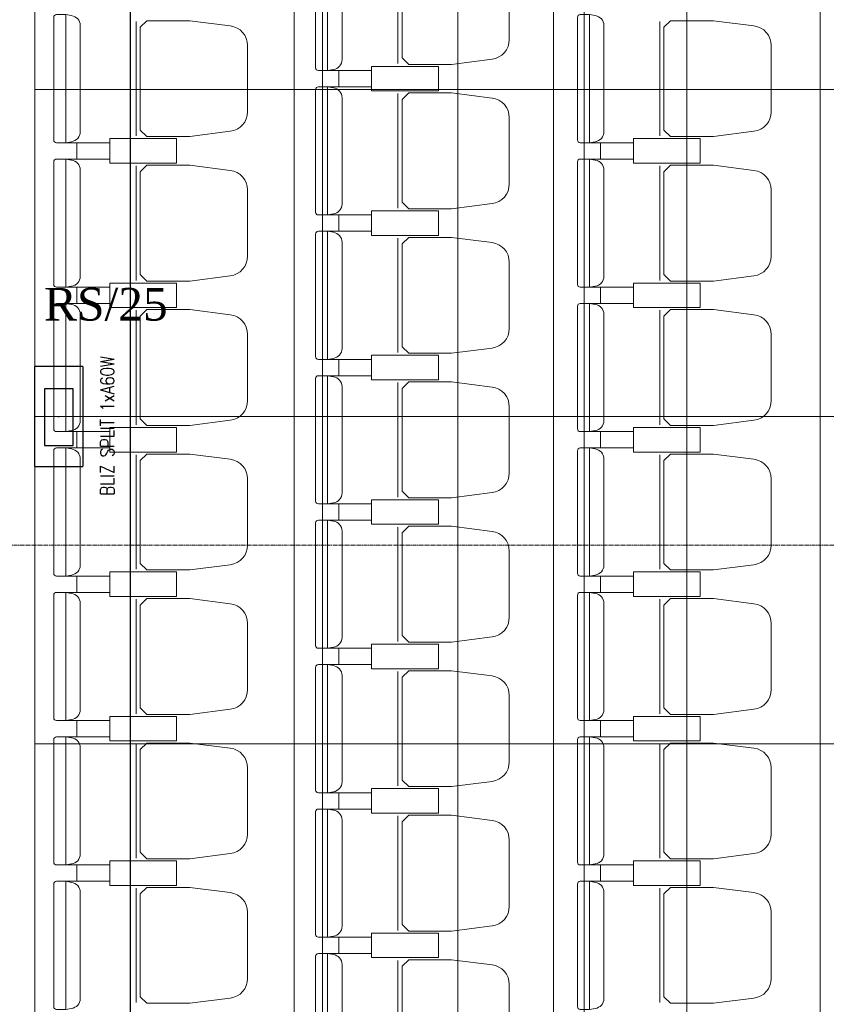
# Model space of a CAD drawing. Header units: centimetres. Extents: x 88729 to 133553, y -16225 to 14174.
# Tile 91 of 231: x 91266 to 91562, y -7735 to -7374. Entities that reach past the tile are written whole.
import ezdxf
from ezdxf.enums import TextEntityAlignment as Align

# ---------------------------------------------------------------- set-up
doc = ezdxf.new("R2010")
doc.units = ezdxf.units.CM
doc.linetypes.add('CENTER2', pattern=[1.125, 0.75, -0.125, 0.125, -0.125])
for name, color, linetype in [('A-OS', 252, 'CENTER2'), ('A-SCIANY', 252, 'Continuous'), ('A-SUFITY', 252, 'Continuous'), ('A-WID', 252, 'Continuous'), ('E_opisy siły', 5, 'Continuous'), ('E_PODKLAD', 7, 'Continuous'), ('E_siła', 5, 'Continuous'), ('R-MET-IWE', 252, 'Continuous')]:
    doc.layers.add(name, color=color, linetype=linetype)
doc.layers.add('E_Istn_pozostaje', color=132, linetype='Continuous', lineweight=25)
doc.styles.add('MM_050', font='romans.shx', dxfattribs={"width": 0.8, "height": 16})
doc.styles.add('old', font='BOOKOS.TTF')
doc.styles.get("Standard").update_dxf_attribs({"font": 'txt.shx'})

# ---------------------------------------------------------------- blocks, each defined once
blk = doc.blocks.new('RLX__5842.P142.7_42W')
at = {"ltscale": 0.1}
for p, q in [((8.8, 18.35), (-8.8, 18.35)), ((-8.8, -18.35), (-8.8, 18.35)), ((8.8, 18.35), (8.8, -18.35)), ((-0.18, 0), (0, 0)), ((0, -0.18), (0, 0.18)), ((0, 0), (0.18, 0)), ((-8.8, -18.35), (8.8, -18.35))]:
    blk.add_line(p, q, dxfattribs=at)
blk.add_lwpolyline([(-5.24, -10.57), (5.24, -10.57), (5.24, 10.21), (-5.24, 10.21)], close=True, dxfattribs=at)
at = {"ltscale": 0.1, "insert": (15.36, -28.96), "char_height": 5, "width": 64.0609, "attachment_point": 1, "rotation": 90, "style": 'MM_050'}
blk.add_mtext('BLIZ SPLIT 1xA60W', dxfattribs=at)
at = {"ltscale": 0.1, "flags": 9}
blk.add_attdef('RLXLUM', (0, 0), '', height=0.1, dxfattribs=at)
blk = doc.blocks.new('E_opis siły')
at = {"layer": 'E_siła', "linetype": 'Continuous', "ltscale": 0.5, "style": 'old', "flags": 4}
blk.add_attdef('OBWÓD', (0, 0), '', height=12, dxfattribs=at)
blk = doc.blocks.new('A$Ce817dbbb')
at = {"color": 252, "lineweight": 9}
for p, q in [((3.3, -17813.52), (3.3, -17855.52)), ((-92.7, -17840.02), (-92.7, -17882.02)), ((99.3, -17840.02), (99.3, -17882.02)), ((-22.5, -17858.02), (-18.4, -17858.02)), ((-22.5, -17864.02), (-18.4, -17864.02)), ((3.3, -17866.52), (3.3, -17908.52)), ((-118.5, -17884.52), (-114.4, -17884.52)), ((73.5, -17884.52), (77.6, -17884.52)), ((-118.5, -17890.52), (-114.4, -17890.52)), ((73.5, -17890.52), (77.6, -17890.52)), ((-92.7, -17893.02), (-92.7, -17935.02)), ((99.3, -17893.02), (99.3, -17935.02)), ((-22.5, -17911.02), (-18.4, -17911.02)), ((-22.5, -17917.02), (-18.4, -17917.02)), ((3.3, -17919.52), (3.3, -17961.52)), ((-118.5, -17937.52), (-114.4, -17937.52)), ((73.5, -17937.52), (77.6, -17937.52)), ((-118.5, -17943.52), (-114.4, -17943.52)), ((-92.7, -17946.02), (-92.7, -17988.02)), ((73.5, -17943.52), (77.6, -17943.52)), ((99.3, -17946.02), (99.3, -17988.02)), ((-22.5, -17964.02), (-18.4, -17964.02)), ((-22.5, -17970.02), (-18.4, -17970.02)), ((3.3, -17972.52), (3.3, -18014.52)), ((-118.5, -17990.52), (-114.4, -17990.52)), ((73.5, -17990.52), (77.6, -17990.52)), ((-118.5, -17996.52), (-114.4, -17996.52)), ((73.5, -17996.52), (77.6, -17996.52)), ((-92.7, -17999.02), (-92.7, -18041.02)), ((99.3, -17999.02), (99.3, -18041.02)), ((-22.5, -18017.02), (-18.4, -18017.02)), ((-22.5, -18023.02), (-18.4, -18023.02)), ((3.3, -18025.52), (3.3, -18067.52)), ((-118.5, -18043.52), (-114.4, -18043.52)), ((73.5, -18043.52), (77.6, -18043.52)), ((-118.5, -18049.52), (-114.4, -18049.52)), ((73.5, -18049.52), (77.6, -18049.52)), ((-92.7, -18052.02), (-92.7, -18094.02)), ((99.3, -18052.02), (99.3, -18094.02)), ((-22.5, -18070.02), (-18.4, -18070.02)), ((-22.5, -18076.02), (-18.4, -18076.02)), ((3.3, -18078.52), (3.3, -18120.52)), ((-118.5, -18096.52), (-114.4, -18096.52)), ((73.5, -18096.52), (77.6, -18096.52)), ((-118.5, -18102.52), (-114.4, -18102.52)), ((-92.7, -18105.02), (-92.7, -18147.02)), ((73.5, -18102.52), (77.6, -18102.52)), ((99.3, -18105.02), (99.3, -18147.02)), ((-22.5, -18123.02), (-18.4, -18123.02)), ((-22.5, -18129.02), (-18.4, -18129.02)), ((3.3, -18131.52), (3.3, -18173.52)), ((-118.5, -18149.52), (-114.4, -18149.52)), ((73.5, -18149.52), (77.6, -18149.52)), ((-118.5, -18155.52), (-114.4, -18155.52)), ((73.5, -18155.52), (77.6, -18155.52)), ((-92.7, -18158.02), (-92.7, -18200.02)), ((99.3, -18158.02), (99.3, -18200.02)), ((-22.5, -18176.02), (-18.4, -18176.02)), ((-22.5, -18182.02), (-18.4, -18182.02)), ((3.3, -18184.52), (3.3, -18226.52))]:
    blk.add_line(p, q, dxfattribs=at)
for points in [[(-22.5, -17811.02), (-22.5, -17834.52), (-22.5, -17858.02), (-25.9, -17858.02, -0.414214), (-26.9, -17857.02), (-26.9, -17834.52), (-26.9, -17812.02, -0.414214), (-25.9, -17811.02)], [(44.1, -17834.52), (44.1, -17822.37, 0.386311), (37.79, -17815.18), (22.93, -17813.27), (7.25, -17813.27), (4.8, -17815.66), (4.8, -17834.52), (4.8, -17853.37), (7.25, -17855.77), (22.93, -17855.77), (37.79, -17853.85, 0.386311), (44.1, -17846.66)], [(-118.5, -17837.52), (-118.5, -17861.02), (-118.5, -17884.52), (-121.9, -17884.52, -0.414214), (-122.9, -17883.52), (-122.9, -17861.02), (-122.9, -17838.52, -0.414214), (-121.9, -17837.52)], [(73.5, -17837.52), (73.5, -17861.02), (73.5, -17884.52), (70.1, -17884.52, -0.414214), (69.1, -17883.52), (69.1, -17861.02), (69.1, -17838.52, -0.414214), (70.1, -17837.52)], [(-51.9, -17861.02), (-51.9, -17848.87, 0.386311), (-58.21, -17841.68), (-73.07, -17839.77), (-88.75, -17839.77), (-91.2, -17842.16), (-91.2, -17861.02), (-91.2, -17879.87), (-88.75, -17882.27), (-73.07, -17882.27), (-58.21, -17880.35, 0.386311), (-51.9, -17873.16)], [(140.1, -17861.02), (140.1, -17848.87, 0.386311), (133.79, -17841.68), (118.93, -17839.77), (103.25, -17839.77), (100.8, -17842.16), (100.8, -17861.02), (100.8, -17879.87), (103.25, -17882.27), (118.93, -17882.27), (133.79, -17880.35, 0.386311), (140.1, -17873.16)], [(-22.5, -17864.02), (-22.5, -17887.52), (-22.5, -17911.02), (-25.9, -17911.02, -0.414214), (-26.9, -17910.02), (-26.9, -17887.52), (-26.9, -17865.02, -0.414214), (-25.9, -17864.02)], [(44.1, -17887.52), (44.1, -17875.37, 0.386311), (37.79, -17868.18), (22.93, -17866.27), (7.25, -17866.27), (4.8, -17868.66), (4.8, -17887.52), (4.8, -17906.37), (7.25, -17908.77), (22.93, -17908.77), (37.79, -17906.85, 0.386311), (44.1, -17899.66)], [(-118.5, -17890.52), (-118.5, -17914.02), (-118.5, -17937.52), (-121.9, -17937.52, -0.414214), (-122.9, -17936.52), (-122.9, -17914.02), (-122.9, -17891.52, -0.414214), (-121.9, -17890.52)], [(73.5, -17890.52), (73.5, -17914.02), (73.5, -17937.52), (70.1, -17937.52, -0.414214), (69.1, -17936.52), (69.1, -17914.02), (69.1, -17891.52, -0.414214), (70.1, -17890.52)], [(-51.9, -17914.02), (-51.9, -17901.87, 0.386311), (-58.21, -17894.68), (-73.07, -17892.77), (-88.75, -17892.77), (-91.2, -17895.16), (-91.2, -17914.02), (-91.2, -17932.87), (-88.75, -17935.27), (-73.07, -17935.27), (-58.21, -17933.35, 0.386311), (-51.9, -17926.16)], [(140.1, -17914.02), (140.1, -17901.87, 0.386311), (133.79, -17894.68), (118.93, -17892.77), (103.25, -17892.77), (100.8, -17895.16), (100.8, -17914.02), (100.8, -17932.87), (103.25, -17935.27), (118.93, -17935.27), (133.79, -17933.35, 0.386311), (140.1, -17926.16)], [(-22.5, -17917.02), (-22.5, -17940.52), (-22.5, -17964.02), (-25.9, -17964.02, -0.414214), (-26.9, -17963.02), (-26.9, -17940.52), (-26.9, -17918.02, -0.414214), (-25.9, -17917.02)], [(44.1, -17940.52), (44.1, -17928.37, 0.386311), (37.79, -17921.18), (22.93, -17919.27), (7.25, -17919.27), (4.8, -17921.66), (4.8, -17940.52), (4.8, -17959.37), (7.25, -17961.77), (22.93, -17961.77), (37.79, -17959.85, 0.386311), (44.1, -17952.66)], [(-118.5, -17943.52), (-118.5, -17967.02), (-118.5, -17990.52), (-121.9, -17990.52, -0.414214), (-122.9, -17989.52), (-122.9, -17967.02), (-122.9, -17944.52, -0.414214), (-121.9, -17943.52)], [(-51.9, -17967.02), (-51.9, -17954.87, 0.386311), (-58.21, -17947.68), (-73.07, -17945.77), (-88.75, -17945.77), (-91.2, -17948.16), (-91.2, -17967.02), (-91.2, -17985.87), (-88.75, -17988.27), (-73.07, -17988.27), (-58.21, -17986.35, 0.386311), (-51.9, -17979.16)], [(73.5, -17943.52), (73.5, -17967.02), (73.5, -17990.52), (70.1, -17990.52, -0.414214), (69.1, -17989.52), (69.1, -17967.02), (69.1, -17944.52, -0.414214), (70.1, -17943.52)], [(140.1, -17967.02), (140.1, -17954.87, 0.386311), (133.79, -17947.68), (118.93, -17945.77), (103.25, -17945.77), (100.8, -17948.16), (100.8, -17967.02), (100.8, -17985.87), (103.25, -17988.27), (118.93, -17988.27), (133.79, -17986.35, 0.386311), (140.1, -17979.16)], [(-22.5, -17970.02), (-22.5, -17993.52), (-22.5, -18017.02), (-25.9, -18017.02, -0.414214), (-26.9, -18016.02), (-26.9, -17993.52), (-26.9, -17971.02, -0.414214), (-25.9, -17970.02)], [(44.1, -17993.52), (44.1, -17981.37, 0.386311), (37.79, -17974.18), (22.93, -17972.27), (7.25, -17972.27), (4.8, -17974.66), (4.8, -17993.52), (4.8, -18012.37), (7.25, -18014.77), (22.93, -18014.77), (37.79, -18012.85, 0.386311), (44.1, -18005.66)], [(-118.5, -17996.52), (-118.5, -18020.02), (-118.5, -18043.52), (-121.9, -18043.52, -0.414214), (-122.9, -18042.52), (-122.9, -18020.02), (-122.9, -17997.52, -0.414214), (-121.9, -17996.52)], [(73.5, -17996.52), (73.5, -18020.02), (73.5, -18043.52), (70.1, -18043.52, -0.414214), (69.1, -18042.52), (69.1, -18020.02), (69.1, -17997.52, -0.414214), (70.1, -17996.52)], [(-51.9, -18020.02), (-51.9, -18007.87, 0.386311), (-58.21, -18000.68), (-73.07, -17998.77), (-88.75, -17998.77), (-91.2, -18001.16), (-91.2, -18020.02), (-91.2, -18038.87), (-88.75, -18041.27), (-73.07, -18041.27), (-58.21, -18039.35, 0.386311), (-51.9, -18032.16)], [(140.1, -18020.02), (140.1, -18007.87, 0.386311), (133.79, -18000.68), (118.93, -17998.77), (103.25, -17998.77), (100.8, -18001.16), (100.8, -18020.02), (100.8, -18038.87), (103.25, -18041.27), (118.93, -18041.27), (133.79, -18039.35, 0.386311), (140.1, -18032.16)], [(-22.5, -18023.02), (-22.5, -18046.52), (-22.5, -18070.02), (-25.9, -18070.02, -0.414214), (-26.9, -18069.02), (-26.9, -18046.52), (-26.9, -18024.02, -0.414214), (-25.9, -18023.02)], [(44.1, -18046.52), (44.1, -18034.37, 0.386311), (37.79, -18027.18), (22.93, -18025.27), (7.25, -18025.27), (4.8, -18027.66), (4.8, -18046.52), (4.8, -18065.37), (7.25, -18067.77), (22.93, -18067.77), (37.79, -18065.85, 0.386311), (44.1, -18058.66)], [(-118.5, -18049.52), (-118.5, -18073.02), (-118.5, -18096.52), (-121.9, -18096.52, -0.414214), (-122.9, -18095.52), (-122.9, -18073.02), (-122.9, -18050.52, -0.414214), (-121.9, -18049.52)], [(73.5, -18049.52), (73.5, -18073.02), (73.5, -18096.52), (70.1, -18096.52, -0.414214), (69.1, -18095.52), (69.1, -18073.02), (69.1, -18050.52, -0.414214), (70.1, -18049.52)], [(-51.9, -18073.02), (-51.9, -18060.87, 0.386311), (-58.21, -18053.68), (-73.07, -18051.77), (-88.75, -18051.77), (-91.2, -18054.16), (-91.2, -18073.02), (-91.2, -18091.87), (-88.75, -18094.27), (-73.07, -18094.27), (-58.21, -18092.35, 0.386311), (-51.9, -18085.16)], [(140.1, -18073.02), (140.1, -18060.87, 0.386311), (133.79, -18053.68), (118.93, -18051.77), (103.25, -18051.77), (100.8, -18054.16), (100.8, -18073.02), (100.8, -18091.87), (103.25, -18094.27), (118.93, -18094.27), (133.79, -18092.35, 0.386311), (140.1, -18085.16)], [(-22.5, -18076.02), (-22.5, -18099.52), (-22.5, -18123.02), (-25.9, -18123.02, -0.414214), (-26.9, -18122.02), (-26.9, -18099.52), (-26.9, -18077.02, -0.414214), (-25.9, -18076.02)], [(44.1, -18099.52), (44.1, -18087.37, 0.386311), (37.79, -18080.18), (22.93, -18078.27), (7.25, -18078.27), (4.8, -18080.66), (4.8, -18099.52), (4.8, -18118.37), (7.25, -18120.77), (22.93, -18120.77), (37.79, -18118.85, 0.386311), (44.1, -18111.66)], [(-118.5, -18102.52), (-118.5, -18126.02), (-118.5, -18149.52), (-121.9, -18149.52, -0.414214), (-122.9, -18148.52), (-122.9, -18126.02), (-122.9, -18103.52, -0.414214), (-121.9, -18102.52)], [(-51.9, -18126.02), (-51.9, -18113.87, 0.386311), (-58.21, -18106.68), (-73.07, -18104.77), (-88.75, -18104.77), (-91.2, -18107.16), (-91.2, -18126.02), (-91.2, -18144.87), (-88.75, -18147.27), (-73.07, -18147.27), (-58.21, -18145.35, 0.386311), (-51.9, -18138.16)], [(73.5, -18102.52), (73.5, -18126.02), (73.5, -18149.52), (70.1, -18149.52, -0.414214), (69.1, -18148.52), (69.1, -18126.02), (69.1, -18103.52, -0.414214), (70.1, -18102.52)], [(140.1, -18126.02), (140.1, -18113.87, 0.386311), (133.79, -18106.68), (118.93, -18104.77), (103.25, -18104.77), (100.8, -18107.16), (100.8, -18126.02), (100.8, -18144.87), (103.25, -18147.27), (118.93, -18147.27), (133.79, -18145.35, 0.386311), (140.1, -18138.16)], [(-22.5, -18129.02), (-22.5, -18152.52), (-22.5, -18176.02), (-25.9, -18176.02, -0.414214), (-26.9, -18175.02), (-26.9, -18152.52), (-26.9, -18130.02, -0.414214), (-25.9, -18129.02)], [(44.1, -18152.52), (44.1, -18140.37, 0.386311), (37.79, -18133.18), (22.93, -18131.27), (7.25, -18131.27), (4.8, -18133.66), (4.8, -18152.52), (4.8, -18171.37), (7.25, -18173.77), (22.93, -18173.77), (37.79, -18171.85, 0.386311), (44.1, -18164.66)], [(-118.5, -18155.52), (-118.5, -18179.02), (-118.5, -18202.52), (-121.9, -18202.52, -0.414214), (-122.9, -18201.52), (-122.9, -18179.02), (-122.9, -18156.52, -0.414214), (-121.9, -18155.52)], [(73.5, -18155.52), (73.5, -18179.02), (73.5, -18202.52), (70.1, -18202.52, -0.414214), (69.1, -18201.52), (69.1, -18179.02), (69.1, -18156.52, -0.414214), (70.1, -18155.52)], [(-51.9, -18179.02), (-51.9, -18166.87, 0.386311), (-58.21, -18159.68), (-73.07, -18157.77), (-88.75, -18157.77), (-91.2, -18160.16), (-91.2, -18179.02), (-91.2, -18197.87), (-88.75, -18200.27), (-73.07, -18200.27), (-58.21, -18198.35, 0.386311), (-51.9, -18191.16)], [(140.1, -18179.02), (140.1, -18166.87, 0.386311), (133.79, -18159.68), (118.93, -18157.77), (103.25, -18157.77), (100.8, -18160.16), (100.8, -18179.02), (100.8, -18197.87), (103.25, -18200.27), (118.93, -18200.27), (133.79, -18198.35, 0.386311), (140.1, -18191.16)], [(-22.5, -18182.02), (-22.5, -18205.52), (-22.5, -18229.02), (-25.9, -18229.02, -0.414214), (-26.9, -18228.02), (-26.9, -18205.52), (-26.9, -18183.02, -0.414214), (-25.9, -18182.02)], [(44.1, -18205.52), (44.1, -18193.37, 0.386311), (37.79, -18186.18), (22.93, -18184.27), (7.25, -18184.27), (4.8, -18186.66), (4.8, -18205.52), (4.8, -18224.37), (7.25, -18226.77), (22.93, -18226.77), (37.79, -18224.85, 0.386311), (44.1, -18217.66)]]:
    blk.add_lwpolyline(points, format="xyb", close=True, dxfattribs=at)
for points in [[(-22.5, -17811.02), (-20.4, -17811.39, -0.377955), (-17.2, -17815.02), (-17.2, -17834.52), (-17.2, -17854.02, -0.377955), (-20.4, -17857.65), (-22.5, -17858.02)], [(-118.5, -17837.52), (-116.4, -17837.89, -0.377955), (-113.2, -17841.52), (-113.2, -17861.02), (-113.2, -17880.52, -0.377955), (-116.4, -17884.15), (-118.5, -17884.52)], [(73.5, -17837.52), (75.6, -17837.89, -0.377955), (78.8, -17841.52), (78.8, -17861.02), (78.8, -17880.52, -0.377955), (75.6, -17884.15), (73.5, -17884.52)], [(-22.5, -17864.02), (-20.4, -17864.39, -0.377955), (-17.2, -17868.02), (-17.2, -17887.52), (-17.2, -17907.02, -0.377955), (-20.4, -17910.65), (-22.5, -17911.02)], [(-118.5, -17890.52), (-116.4, -17890.89, -0.377955), (-113.2, -17894.52), (-113.2, -17914.02), (-113.2, -17933.52, -0.377955), (-116.4, -17937.15), (-118.5, -17937.52)], [(73.5, -17890.52), (75.6, -17890.89, -0.377955), (78.8, -17894.52), (78.8, -17914.02), (78.8, -17933.52, -0.377955), (75.6, -17937.15), (73.5, -17937.52)], [(-22.5, -17917.02), (-20.4, -17917.39, -0.377955), (-17.2, -17921.02), (-17.2, -17940.52), (-17.2, -17960.02, -0.377955), (-20.4, -17963.65), (-22.5, -17964.02)], [(-118.5, -17943.52), (-116.4, -17943.89, -0.377955), (-113.2, -17947.52), (-113.2, -17967.02), (-113.2, -17986.52, -0.377955), (-116.4, -17990.15), (-118.5, -17990.52)], [(73.5, -17943.52), (75.6, -17943.89, -0.377955), (78.8, -17947.52), (78.8, -17967.02), (78.8, -17986.52, -0.377955), (75.6, -17990.15), (73.5, -17990.52)], [(-22.5, -17970.02), (-20.4, -17970.39, -0.377955), (-17.2, -17974.02), (-17.2, -17993.52), (-17.2, -18013.02, -0.377955), (-20.4, -18016.65), (-22.5, -18017.02)], [(-118.5, -17996.52), (-116.4, -17996.89, -0.377955), (-113.2, -18000.52), (-113.2, -18020.02), (-113.2, -18039.52, -0.377955), (-116.4, -18043.15), (-118.5, -18043.52)], [(73.5, -17996.52), (75.6, -17996.89, -0.377955), (78.8, -18000.52), (78.8, -18020.02), (78.8, -18039.52, -0.377955), (75.6, -18043.15), (73.5, -18043.52)], [(-22.5, -18023.02), (-20.4, -18023.39, -0.377955), (-17.2, -18027.02), (-17.2, -18046.52), (-17.2, -18066.02, -0.377955), (-20.4, -18069.65), (-22.5, -18070.02)], [(-118.5, -18049.52), (-116.4, -18049.89, -0.377955), (-113.2, -18053.52), (-113.2, -18073.02), (-113.2, -18092.52, -0.377955), (-116.4, -18096.15), (-118.5, -18096.52)], [(73.5, -18049.52), (75.6, -18049.89, -0.377955), (78.8, -18053.52), (78.8, -18073.02), (78.8, -18092.52, -0.377955), (75.6, -18096.15), (73.5, -18096.52)], [(-22.5, -18076.02), (-20.4, -18076.39, -0.377955), (-17.2, -18080.02), (-17.2, -18099.52), (-17.2, -18119.02, -0.377955), (-20.4, -18122.65), (-22.5, -18123.02)], [(-118.5, -18102.52), (-116.4, -18102.89, -0.377955), (-113.2, -18106.52), (-113.2, -18126.02), (-113.2, -18145.52, -0.377955), (-116.4, -18149.15), (-118.5, -18149.52)], [(73.5, -18102.52), (75.6, -18102.89, -0.377955), (78.8, -18106.52), (78.8, -18126.02), (78.8, -18145.52, -0.377955), (75.6, -18149.15), (73.5, -18149.52)], [(-22.5, -18129.02), (-20.4, -18129.39, -0.377955), (-17.2, -18133.02), (-17.2, -18152.52), (-17.2, -18172.02, -0.377955), (-20.4, -18175.65), (-22.5, -18176.02)], [(-118.5, -18155.52), (-116.4, -18155.89, -0.377955), (-113.2, -18159.52), (-113.2, -18179.02), (-113.2, -18198.52, -0.377955), (-116.4, -18202.15), (-118.5, -18202.52)], [(73.5, -18155.52), (75.6, -18155.89, -0.377955), (78.8, -18159.52), (78.8, -18179.02), (78.8, -18198.52, -0.377955), (75.6, -18202.15), (73.5, -18202.52)], [(-22.5, -18182.02), (-20.4, -18182.39, -0.377955), (-17.2, -18186.02), (-17.2, -18205.52), (-17.2, -18225.02, -0.377955), (-20.4, -18228.65), (-22.5, -18229.02)]]:
    blk.add_lwpolyline(points, format="xyb", dxfattribs=at)
for points in [[(5.85, -17865.52), (18.1, -17865.52), (18.1, -17856.52), (-6.4, -17856.52), (-6.4, -17865.52)], [(5.85, -17856.52), (18.1, -17856.52), (18.1, -17865.52), (-6.4, -17865.52), (-6.4, -17856.52)], [(-90.15, -17892.02), (-77.9, -17892.02), (-77.9, -17883.02), (-102.4, -17883.02), (-102.4, -17892.02)], [(-90.15, -17883.02), (-77.9, -17883.02), (-77.9, -17892.02), (-102.4, -17892.02), (-102.4, -17883.02)], [(101.85, -17892.02), (114.1, -17892.02), (114.1, -17883.02), (89.6, -17883.02), (89.6, -17892.02)], [(101.85, -17883.02), (114.1, -17883.02), (114.1, -17892.02), (89.6, -17892.02), (89.6, -17883.02)], [(5.85, -17918.52), (18.1, -17918.52), (18.1, -17909.52), (-6.4, -17909.52), (-6.4, -17918.52)], [(5.85, -17909.52), (18.1, -17909.52), (18.1, -17918.52), (-6.4, -17918.52), (-6.4, -17909.52)], [(-90.15, -17945.02), (-77.9, -17945.02), (-77.9, -17936.02), (-102.4, -17936.02), (-102.4, -17945.02)], [(-90.15, -17936.02), (-77.9, -17936.02), (-77.9, -17945.02), (-102.4, -17945.02), (-102.4, -17936.02)], [(101.85, -17945.02), (114.1, -17945.02), (114.1, -17936.02), (89.6, -17936.02), (89.6, -17945.02)], [(101.85, -17936.02), (114.1, -17936.02), (114.1, -17945.02), (89.6, -17945.02), (89.6, -17936.02)], [(5.85, -17971.52), (18.1, -17971.52), (18.1, -17962.52), (-6.4, -17962.52), (-6.4, -17971.52)], [(5.85, -17962.52), (18.1, -17962.52), (18.1, -17971.52), (-6.4, -17971.52), (-6.4, -17962.52)], [(-90.15, -17998.02), (-77.9, -17998.02), (-77.9, -17989.02), (-102.4, -17989.02), (-102.4, -17998.02)], [(-90.15, -17989.02), (-77.9, -17989.02), (-77.9, -17998.02), (-102.4, -17998.02), (-102.4, -17989.02)], [(101.85, -17998.02), (114.1, -17998.02), (114.1, -17989.02), (89.6, -17989.02), (89.6, -17998.02)], [(101.85, -17989.02), (114.1, -17989.02), (114.1, -17998.02), (89.6, -17998.02), (89.6, -17989.02)], [(5.85, -18015.52), (18.1, -18015.52), (18.1, -18024.52), (-6.4, -18024.52), (-6.4, -18015.52)], [(5.85, -18024.52), (18.1, -18024.52), (18.1, -18015.52), (-6.4, -18015.52), (-6.4, -18024.52)], [(-90.15, -18042.02), (-77.9, -18042.02), (-77.9, -18051.02), (-102.4, -18051.02), (-102.4, -18042.02)], [(-90.15, -18051.02), (-77.9, -18051.02), (-77.9, -18042.02), (-102.4, -18042.02), (-102.4, -18051.02)], [(101.85, -18042.02), (114.1, -18042.02), (114.1, -18051.02), (89.6, -18051.02), (89.6, -18042.02)], [(101.85, -18051.02), (114.1, -18051.02), (114.1, -18042.02), (89.6, -18042.02), (89.6, -18051.02)], [(5.85, -18077.52), (18.1, -18077.52), (18.1, -18068.52), (-6.4, -18068.52), (-6.4, -18077.52)], [(5.85, -18068.52), (18.1, -18068.52), (18.1, -18077.52), (-6.4, -18077.52), (-6.4, -18068.52)], [(-90.15, -18104.02), (-77.9, -18104.02), (-77.9, -18095.02), (-102.4, -18095.02), (-102.4, -18104.02)], [(-90.15, -18095.02), (-77.9, -18095.02), (-77.9, -18104.02), (-102.4, -18104.02), (-102.4, -18095.02)], [(101.85, -18104.02), (114.1, -18104.02), (114.1, -18095.02), (89.6, -18095.02), (89.6, -18104.02)], [(101.85, -18095.02), (114.1, -18095.02), (114.1, -18104.02), (89.6, -18104.02), (89.6, -18095.02)], [(5.85, -18130.52), (18.1, -18130.52), (18.1, -18121.52), (-6.4, -18121.52), (-6.4, -18130.52)], [(5.85, -18121.52), (18.1, -18121.52), (18.1, -18130.52), (-6.4, -18130.52), (-6.4, -18121.52)], [(-90.15, -18157.02), (-77.9, -18157.02), (-77.9, -18148.02), (-102.4, -18148.02), (-102.4, -18157.02)], [(-90.15, -18148.02), (-77.9, -18148.02), (-77.9, -18157.02), (-102.4, -18157.02), (-102.4, -18148.02)], [(101.85, -18157.02), (114.1, -18157.02), (114.1, -18148.02), (89.6, -18148.02), (89.6, -18157.02)], [(101.85, -18148.02), (114.1, -18148.02), (114.1, -18157.02), (89.6, -18157.02), (89.6, -18148.02)], [(5.85, -18183.52), (18.1, -18183.52), (18.1, -18174.52), (-6.4, -18174.52), (-6.4, -18183.52)], [(5.85, -18174.52), (18.1, -18174.52), (18.1, -18183.52), (-6.4, -18183.52), (-6.4, -18174.52)]]:
    blk.add_lwpolyline(points, close=True, dxfattribs=at)
for points in [[(-6.4, -17861.02), (-6.4, -17858.02), (-18.4, -17858.02), (-18.4, -17864.02), (-6.4, -17864.02), (-6.4, -17861.02)], [(-6.4, -17861.02), (-6.4, -17864.02), (-18.4, -17864.02), (-18.4, -17858.02), (-6.4, -17858.02), (-6.4, -17861.02)], [(-102.4, -17887.52), (-102.4, -17884.52), (-114.4, -17884.52), (-114.4, -17890.52), (-102.4, -17890.52), (-102.4, -17887.52)], [(-102.4, -17887.52), (-102.4, -17890.52), (-114.4, -17890.52), (-114.4, -17884.52), (-102.4, -17884.52), (-102.4, -17887.52)], [(89.6, -17887.52), (89.6, -17884.52), (77.6, -17884.52), (77.6, -17890.52), (89.6, -17890.52), (89.6, -17887.52)], [(89.6, -17887.52), (89.6, -17890.52), (77.6, -17890.52), (77.6, -17884.52), (89.6, -17884.52), (89.6, -17887.52)], [(-6.4, -17914.02), (-6.4, -17911.02), (-18.4, -17911.02), (-18.4, -17917.02), (-6.4, -17917.02), (-6.4, -17914.02)], [(-6.4, -17914.02), (-6.4, -17917.02), (-18.4, -17917.02), (-18.4, -17911.02), (-6.4, -17911.02), (-6.4, -17914.02)], [(-102.4, -17940.52), (-102.4, -17937.52), (-114.4, -17937.52), (-114.4, -17943.52), (-102.4, -17943.52), (-102.4, -17940.52)], [(-102.4, -17940.52), (-102.4, -17943.52), (-114.4, -17943.52), (-114.4, -17937.52), (-102.4, -17937.52), (-102.4, -17940.52)], [(89.6, -17940.52), (89.6, -17937.52), (77.6, -17937.52), (77.6, -17943.52), (89.6, -17943.52), (89.6, -17940.52)], [(89.6, -17940.52), (89.6, -17943.52), (77.6, -17943.52), (77.6, -17937.52), (89.6, -17937.52), (89.6, -17940.52)], [(-6.4, -17967.02), (-6.4, -17964.02), (-18.4, -17964.02), (-18.4, -17970.02), (-6.4, -17970.02), (-6.4, -17967.02)], [(-6.4, -17967.02), (-6.4, -17970.02), (-18.4, -17970.02), (-18.4, -17964.02), (-6.4, -17964.02), (-6.4, -17967.02)], [(-102.4, -17993.52), (-102.4, -17990.52), (-114.4, -17990.52), (-114.4, -17996.52), (-102.4, -17996.52), (-102.4, -17993.52)], [(-102.4, -17993.52), (-102.4, -17996.52), (-114.4, -17996.52), (-114.4, -17990.52), (-102.4, -17990.52), (-102.4, -17993.52)], [(89.6, -17993.52), (89.6, -17990.52), (77.6, -17990.52), (77.6, -17996.52), (89.6, -17996.52), (89.6, -17993.52)], [(89.6, -17993.52), (89.6, -17996.52), (77.6, -17996.52), (77.6, -17990.52), (89.6, -17990.52), (89.6, -17993.52)], [(-6.4, -18020.02), (-6.4, -18023.02), (-18.4, -18023.02), (-18.4, -18017.02), (-6.4, -18017.02), (-6.4, -18020.02)], [(-6.4, -18020.02), (-6.4, -18017.02), (-18.4, -18017.02), (-18.4, -18023.02), (-6.4, -18023.02), (-6.4, -18020.02)], [(-102.4, -18046.52), (-102.4, -18049.52), (-114.4, -18049.52), (-114.4, -18043.52), (-102.4, -18043.52), (-102.4, -18046.52)], [(-102.4, -18046.52), (-102.4, -18043.52), (-114.4, -18043.52), (-114.4, -18049.52), (-102.4, -18049.52), (-102.4, -18046.52)], [(89.6, -18046.52), (89.6, -18049.52), (77.6, -18049.52), (77.6, -18043.52), (89.6, -18043.52), (89.6, -18046.52)], [(89.6, -18046.52), (89.6, -18043.52), (77.6, -18043.52), (77.6, -18049.52), (89.6, -18049.52), (89.6, -18046.52)], [(-6.4, -18073.02), (-6.4, -18070.02), (-18.4, -18070.02), (-18.4, -18076.02), (-6.4, -18076.02), (-6.4, -18073.02)], [(-6.4, -18073.02), (-6.4, -18076.02), (-18.4, -18076.02), (-18.4, -18070.02), (-6.4, -18070.02), (-6.4, -18073.02)], [(-102.4, -18099.52), (-102.4, -18096.52), (-114.4, -18096.52), (-114.4, -18102.52), (-102.4, -18102.52), (-102.4, -18099.52)], [(-102.4, -18099.52), (-102.4, -18102.52), (-114.4, -18102.52), (-114.4, -18096.52), (-102.4, -18096.52), (-102.4, -18099.52)], [(89.6, -18099.52), (89.6, -18096.52), (77.6, -18096.52), (77.6, -18102.52), (89.6, -18102.52), (89.6, -18099.52)], [(89.6, -18099.52), (89.6, -18102.52), (77.6, -18102.52), (77.6, -18096.52), (89.6, -18096.52), (89.6, -18099.52)], [(-6.4, -18126.02), (-6.4, -18123.02), (-18.4, -18123.02), (-18.4, -18129.02), (-6.4, -18129.02), (-6.4, -18126.02)], [(-6.4, -18126.02), (-6.4, -18129.02), (-18.4, -18129.02), (-18.4, -18123.02), (-6.4, -18123.02), (-6.4, -18126.02)], [(-102.4, -18152.52), (-102.4, -18149.52), (-114.4, -18149.52), (-114.4, -18155.52), (-102.4, -18155.52), (-102.4, -18152.52)], [(-102.4, -18152.52), (-102.4, -18155.52), (-114.4, -18155.52), (-114.4, -18149.52), (-102.4, -18149.52), (-102.4, -18152.52)], [(89.6, -18152.52), (89.6, -18149.52), (77.6, -18149.52), (77.6, -18155.52), (89.6, -18155.52), (89.6, -18152.52)], [(89.6, -18152.52), (89.6, -18155.52), (77.6, -18155.52), (77.6, -18149.52), (89.6, -18149.52), (89.6, -18152.52)], [(-6.4, -18179.02), (-6.4, -18176.02), (-18.4, -18176.02), (-18.4, -18182.02), (-6.4, -18182.02), (-6.4, -18179.02)], [(-6.4, -18179.02), (-6.4, -18182.02), (-18.4, -18182.02), (-18.4, -18176.02), (-6.4, -18176.02), (-6.4, -18179.02)]]:
    blk.add_lwpolyline(points, dxfattribs=at)
at = {"layer": 'A-OS', "color": 252, "lineweight": 9, "ltscale": 2}
blk.add_line((-153.4, -18032.13), (3323.95, -18032.13), dxfattribs=at)
at = {"layer": 'A-SCIANY', "color": 252, "lineweight": 9, "ltscale": 3}
blk.add_line((-129.9, -19011.02), (-129.9, -17554.02), dxfattribs=at)
at = {"layer": 'A-SUFITY', "ltscale": 0.1}
blk.add_line((-94.78, -19011.02), (-94.78, -17554.02), dxfattribs=at)
at = {"layer": 'A-SUFITY', "lineweight": 0, "ltscale": 0.1}
for p, q in [((-34.78, -19011.02), (-34.78, -17554.02)), ((25.22, -19016.02), (25.22, -17554.02)), ((60.34, -19016.02), (60.34, -17554.02)), ((109.22, -19016.02), (109.22, -17554.02)), ((158.1, -19016.02), (158.1, -17554.02)), ((-129.9, -17865.02), (339.15, -17865.02)), ((-129.9, -17985.02), (317.1, -17985.02)), ((-129.9, -18105.02), (317.1, -18105.02))]:
    blk.add_line(p, q, dxfattribs=at)
at = {"layer": 'A-WID', "color": 252, "lineweight": 9}
for p, q in [((-24.4, -19011.02), (-24.4, -17554.02)), ((71.6, -19016.02), (71.6, -17554.02))]:
    blk.add_line(p, q, dxfattribs=at)
at = {"layer": 'R-MET-IWE', "color": 252, "lineweight": 9, "width": 0.75}
for tag, rotation, p in [('0-', 90, (-1139.05, -4143.61)), ('0-', 90, (-1113.05, -4143.61)), ('0-', 90, (-1087.05, -4143.61)), ('2-', 90, (-796.05, -4143.61)), ('2-', 90, (-505.05, -4143.61)), ('0-', 90, (-480.05, -4143.61)), ('0-', 90, (-456.05, -4143.61)), ('2-', 90, (-166.05, -4143.61)), ('2-', 90, (-625.66, -4833.61)), ('2-', 90, (-599.66, -4833.61)), ('2-', 90, (-573.66, -4833.61)), ('0-', 180, (-2169.64, -4848.47)), ('0-', 180, (-2169.64, -4873.47)), ('0-', 180, (-2169.64, -4899.47)), ('-2', 90, (-1661.47, -4961.65)), ('-2', 90, (-1636.47, -4961.65)), ('0-', 270, (-1489.78, -4968.06)), ('0-', 270, (-1464.78, -4968.06)), ('0-', 270, (-1439.78, -4968.06)), ('0-', 270, (-1364.78, -4968.06)), ('0-', 270, (-1339.78, -4968.06)), ('0-', 270, (-1314.78, -4968.06)), ('0-', 270, (328.22, -4968.06)), ('0-', 270, (354.22, -4968.06)), ('0-', 270, (1256.22, -4968.06)), ('0-', 270, (1282.22, -4968.06)), ('0-', 90, (-513.05, -5496.61)), ('0-', 90, (-487.05, -5496.61)), ('K.S.-', 90, (-487.05, -5766.11)), ('0-', 90, (-513.05, -5766.11)), ('1-', 90, (-539.05, -6114.61)), ('0-', 90, (-513.05, -6114.61)), ('0-', 90, (-487.05, -6114.61)), ('0-', 90, (301.95, -6545.61)), ('0-', 90, (327.95, -6545.61)), ('0-', 90, (353.95, -6545.61)), ('0-', 90, (416.11, -6545.61)), ('0-', 90, (1255.95, -6545.61)), ('0-', 90, (1281.95, -6545.61)), ('1-', 90, (2382.95, -6845.61)), ('1-', 90, (2408.95, -6845.61)), ('1-', 90, (2434.95, -6845.61)), ('1-', 90, (2827.95, -6845.61)), ('1-', 90, (2853.95, -6845.61)), ('1-', 90, (2879.95, -6845.61)), ('<-2', 90, (-910.64, -10482.41)), ('2->', 90, (-718.15, -10854.38)), ('2->', 90, (-692.15, -10854.38)), ('2->', 90, (-744.15, -10870.8)), ('-0', 90, (-186.09, -12450.12)), ('1-', 90, (2264.47, -12866.38)), ('1-', 90, (2290.47, -12866.38)), ('1-', 90, (2316.47, -12866.38)), ('1-', 90, (2709.47, -12866.38)), ('1-', 90, (2735.47, -12866.38)), ('1-', 90, (2761.47, -12866.38)), ('<-KL', 90, (-700.01, -16780.91)), ('-0', 90, (-179.94, -18957.53)), ('0->', 90, (-1257.53, -23179.05)), ('0->', 90, (-1231.53, -23179.05)), ('0->', 90, (-1205.53, -23179.05)), ('0->', 90, (-600.53, -23179.05)), ('0->', 90, (-574.53, -23179.05)), ('0->', 90, (-1692.53, -24074.05)), ('0->', 90, (-1666.53, -24074.05)), ('0->', 90, (-1640.53, -24074.05)), ('0->', 90, (-1486.53, -24074.05)), ('0->', 90, (-1460.53, -24074.05)), ('0->', 90, (-1434.53, -24074.05)), ('<-0', 90, (-499.82, -24383.56)), ('<-0', 90, (-298.11, -24383.56)), ('<-0', 180, (-587.12, -25088.86)), ('<-0', 270, (-496.63, -25202.68)), ('<-0', 180, (-1353.25, -25419.36)), ('<-0', 180, (-1187.25, -25444.1)), ('<-0', 90, (-179.61, -25454.22)), ('<-0', 90, (-69.59, -26375.36)), ('<-0', 90, (-43.59, -26375.36))]:
    blk.add_attdef(tag, text='', height=17, rotation=rotation, dxfattribs=at).set_placement(p, align=Align.MIDDLE)
for tag, p in [('2-', (1424.81, -4179.2)), ('2-', (1424.81, -4205.2)), ('K.S.-', (-76.89, -4264.2)), ('KL-', (-613.13, -4292.18)), ('1-', (-613.13, -4312.18)), ('1-', (-613.13, -4332.18)), ('K.S.-', (1414.13, -4333.66)), ('0-', (-70.19, -4341.2)), ('0-', (469.81, -4341.2)), ('1-', (-613.13, -4352.18)), ('0-', (1424.81, -4361.2)), ('0-', (-70.19, -4367.2)), ('1-', (469.81, -4367.2)), ('0-', (1099.81, -4368.2)), ('2-', (1424.81, -4387.2)), ('1-', (-70.19, -4393.2)), ('1-', (469.81, -4393.2)), ('1-', (1099.81, -4394.2)), ('2-', (1424.81, -4413.2)), ('2-', (-70.19, -4419.2)), ('2-', (1099.81, -4420.2)), ('K.S.-', (-76.89, -4445.2)), ('2-', (469.81, -4444.2)), ('2-', (1099.81, -4446.2)), ('2-', (469.81, -4470.2)), ('2-', (-825.19, -4496.2)), ('2-', (-825.19, -4522.2)), ('2-', (-70.19, -4574.2)), ('2-', (-70.19, -4600.2)), ('K.S.-', (1089.13, -4600.66)), ('2-', (1099.81, -4653.2)), ('2-', (-70.19, -4669.2)), ('2-', (1099.81, -4679.2)), ('-1', (1806.78, -4690.78)), ('1-', (-70.19, -4695.2)), ('2-', (1099.81, -4705.2)), ('-1', (1806.78, -4716.3)), ('K.S.-', (-73.2, -4721.2)), ('-1', (1806.78, -4743.07)), ('FR-', (-70.19, -4747.2)), ('0-', (-1066.19, -6382.7)), ('0-', (-1066.19, -6408.7)), ('2-', (1729.81, -6586.2)), ('2-', (1729.81, -6612.2)), ('2-', (1729.81, -6638.2)), ('2-', (1729.81, -6664.2)), ('K.S.-', (469.81, -6788.2)), ('1-', (-962.19, -6915.2)), ('1-', (-460.19, -6923.2)), ('1-', (469.81, -6923.2)), ('2-', (1729.81, -6923.2)), ('1-', (-460.19, -6949.2)), ('1-', (469.81, -6949.2)), ('2-', (1729.81, -6949.2)), ('K.S.-', (2901.81, -6960.2)), ('2-', (1729.81, -6975.2)), ('2-', (1729.81, -7001.2)), ('2-', (-460.19, -7026.2)), ('0-', (469.81, -7026.2)), ('2-', (-460.19, -7052.2)), ('0-', (469.81, -7052.2)), ('2-', (-460.19, -7078.2)), ('2-', (469.81, -7078.2)), ('1-', (2901.81, -7088.2)), ('2-', (469.81, -7104.2)), ('1-', (2901.81, -7114.2)), ('0-', (1729.81, -7131.2)), ('2-', (-460.19, -7141.2)), ('0-', (1729.81, -7157.2)), ('2-', (-460.19, -7167.2)), ('2-', (469.81, -7181.2)), ('2-', (1729.81, -7183.2)), ('0-', (-460.19, -7193.2)), ('2-', (469.81, -7207.2)), ('2-', (1729.81, -7209.2)), ('K.S.-', (-470.87, -7217.66)), ('2-', (469.81, -7233.2)), ('2-', (1729.81, -7235.2)), ('1-', (-460.19, -7245.2)), ('2-', (469.81, -7259.2)), ('2-', (1729.81, -7261.2)), ('2-', (1729.81, -7287.2)), ('2-', (-460.19, -7297.2)), ('2->', (-943.67, -10542.97)), ('-1', (1688.29, -10711.55)), ('-1', (1688.29, -10737.55)), ('-1', (1688.29, -10763.55)), ('<-2', (1685.55, -12605.39)), ('2->', (1611.33, -12636.47)), ('2->', (1611.33, -12658.97)), ('2->', (1590.77, -12684.97)), ('K.S.-', (2783.33, -12980.97)), ('2->', (-578.67, -13046.97)), ('2->', (-578.67, -13072.97)), ('<-2', (-476.88, -13105.94)), ('1-', (2783.33, -13108.97)), ('1-', (2783.33, -13134.97)), ('<-1', (-610.79, -16857.83)), ('<-1', (-610.79, -16877.83)), ('<-1', (1688.29, -17218.96)), ('<-1', (1688.29, -17244.96)), ('<-1', (1688.29, -17270.96)), ('<-1', (-478.91, -18553.43)), ('<-0', (-2287.98, -23879.57)), ('<-0', (-2287.98, -23905.57)), ('<-0', (-2287.98, -23931.57)), ('<-0', (-343.08, -24738.18)), ('<-0', (-478.91, -25059.68))]:
    blk.add_attdef(tag, text='', height=17, dxfattribs=at).set_placement(p, align=Align.MIDDLE)

msp = doc.modelspace()

# ---------------------------------------------------------------- block references
at = {"layer": 'E_Istn_pozostaje', "rotation": 0.0002320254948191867}
msp.add_blockref('RLX__5842.P142.7_42W', (91280.78, -7519.63), dxfattribs=at)
at = {"layer": 'E_opisy siły', "color": 252, "linetype": 'Continuous'}
ref = msp.add_blockref('E_opis siły', (91335.82, -7484.39, -1150), dxfattribs=dict(at, xscale=-1))
ref.add_attrib('OBWÓD', 'RS/25', (91275.4, -7484.39, -1150), dxfattribs={"color": 3, "linetype": 'Continuous', "ltscale": 0.5, "height": 12, "style": 'old'})
at = {"layer": 'E_PODKLAD'}
msp.add_blockref('A$Ce817dbbb', (91401.87, 10465.39), dxfattribs=at)

doc.saveas('drawing.dxf')
